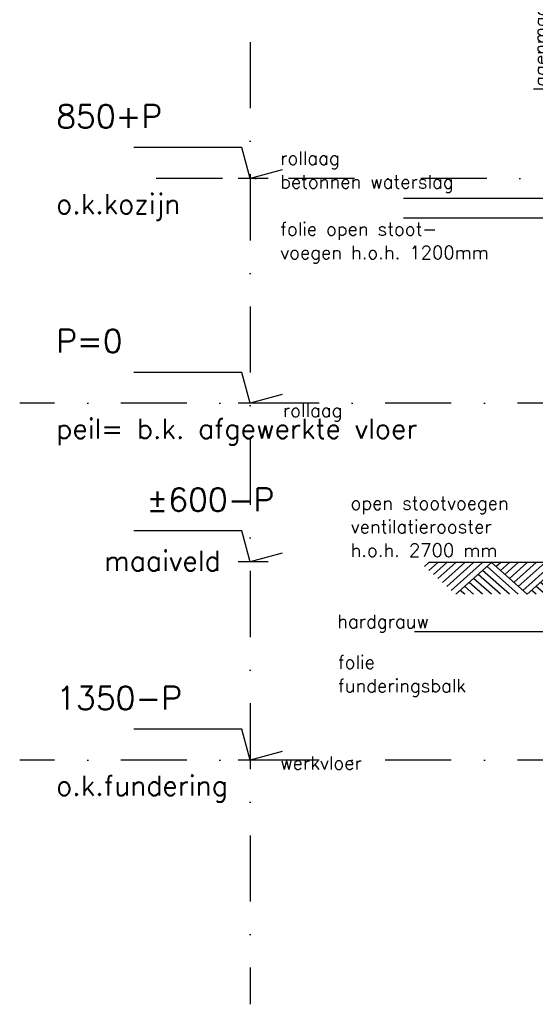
# Model space of a CAD drawing. Extents: x 0 to 297174, y -27731 to 163980.
# Tile 94 of 152: x 174347 to 176297, y 90172 to 93896. Entities that reach past the tile are written whole.
import ezdxf

# ---------------------------------------------------------------- set-up
doc = ezdxf.new("R2010")
doc.units = 0
doc.header["$LTSCALE"] = 5
doc.header["$MEASUREMENT"] = 0
doc.header["$PDMODE"] = 3
doc.header["$PDSIZE"] = 0.1
doc.linetypes.add('DASHDOT', pattern=[1, 0.5, -0.25, 0, -0.25])
doc.linetypes.add('DD1', pattern=[2.66667, 1.66667, -0.5, 0, -0.5])
doc.layers.get('0').update_dxf_attribs({"linetype": 'CONTINUOUS'})
doc.layers.get('DEFPOINTS').update_dxf_attribs({"linetype": 'CONTINUOUS'})
for name, color, linetype in [('A--L11D5_GRONDWERK', 5, 'CONTINUOUS'), ('A--L16--', 7, 'CONTINUOUS'), ('A--L16--_F123-', 7, 'CONTINUOUS'), ('A--M$1A-_F123-', 1, 'CONTINUOUS'), ('A--M01A1_MAATVOERING', 1, 'CONTINUOUS'), ('A--M01B1_HOOGTE_MAATV', 1, 'CONTINUOUS'), ('A--T01A-25_TEKST', 2, 'CONTINUOUS'), ('A--T01B2_HOOGTE_MAATV', 2, 'CONTINUOUS'), ('A--T01B3_HOOGTE_MAATV', 3, 'CONTINUOUS'), ('STRAMIEN', 8, 'DD1'), ('X--LR---_CP', 7, 'CONTINUOUS')]:
    doc.layers.add(name, color=color, linetype=linetype)
doc.styles.add('HIEMSTRA', font='romans.shx')
doc.styles.add('HOOGTEXT', font='ROMANS.shx', dxfattribs={"height": 2.5})
doc.dimstyles.get("Standard").update_dxf_attribs({"dimscale": 50, "dimtxt": 2.5, "dimasz": 2, "dimexe": 0.3, "dimexo": 0.3, "dimgap": 2, "dimtad": 1, "dimdec": 0, "dimzin": 0, "dimdsep": 46, "dimtxsty": 'HIEMSTRA', "dimblk1": 'OBLIQUE', "dimblk2": 'OBLIQUE', "dimsah": 1, "dimcen": 0.09, "dimdle": 0.3, "dimclrd": 1, "dimclre": 1, "dimclrt": 2, "dimadec": 0, "dimazin": 0, "dimtfac": 1, "dimtdec": 4, "dimtix": 1, "dimtmove": 2, "dimatfit": 3, "dimldrblk": 'OBLIQUE', "dimfxl": 0, "dimtvp": 625, "dimtolj": 1, "dimtzin": 0, "dimarcsym": 0})

# ---------------------------------------------------------------- blocks, each defined once
blk = doc.blocks.new('HOOGTEP')
at = {"layer": 'A--M01A1_MAATVOERING'}
for p, q in [((0, 0), (0.624, 2.33)), ((0.624, 2.33), (8.794, 2.33)), ((-2.415, 0.647), (0, 0))]:
    blk.add_line(p, q, dxfattribs=at)
at = {"layer": 'A--M01B1_HOOGTE_MAATV'}
blk.add_line((-1.379, 0), (0.911, 0), dxfattribs=at)
at = {"layer": 'A--T01B2_HOOGTE_MAATV', "style": 'HOOGTEXT', "flags": 4}
blk.add_attdef('TEKST', (1.84, -0.671), '', height=1.5, dxfattribs=at)
at = {"layer": 'A--T01B3_HOOGTE_MAATV', "style": 'HOOGTEXT', "flags": 4}
blk.add_attdef('HOOGTE', (1.673, 3.819), '', height=1.75, dxfattribs=at)
blk = doc.blocks.new('_OBLIQUE')
at = {"color": 0, "linetype": 'ByBlock'}
blk.add_line((-0.5, -0.5), (0.5, 0.5), dxfattribs=at)
blk = doc.blocks.new('*D575')
at = {"layer": 'A--M$1A-_F123-', "color": 1, "linetype": 'Continuous', "lineweight": -2}
for p, q in [((176397.7, 95801.9), (176397.7, 92211.5)), ((176391.7, 92217.5), (176391.7, 92217.5))]:
    blk.add_line(p, q, dxfattribs=at)
at = {"layer": 'DEFPOINTS', "color": 0, "linetype": 'Continuous'}
for p in [(176397.7, 95795.9, 0), (176397.7, 92217.5), (176397.7, 92217.5)]:
    blk.add_point(p, dxfattribs=at)
at = {"layer": 'A--M$1A-_F123-', "color": 1, "linetype": 'Continuous', "lineweight": -2, "xscale": 40, "yscale": 40, "zscale": 40}
for p, rotation in [((176397.7, 95795.9), 90), ((176397.7, 92217.5), 270)]:
    blk.add_blockref('_OBLIQUE', p, dxfattribs=dict(at, rotation=rotation))
at = {"layer": 'A--M$1A-_F123-', "color": 3, "linetype": 'Continuous', "insert": (176324.3, 94006.7), "char_height": 50, "attachment_point": 5, "rotation": 90, "style": 'HIEMSTRA'}
blk.add_mtext('\\A1;\\fRomanS|b0|i0|c0|p0;lagenmaat=76.13 mm', dxfattribs=at)
blk = doc.blocks.new('Q010064-')
at = {"layer": 'A--L16--_F123-', "color": 1, "linetype": 'Continuous'}
for points in [[(37.5, -37.5), (75, 0)], [(75, -75), (150, 0)], [(112.5, -112.5), (225, 0)], [(150, -150), (300, 0)], [(187.5, -187.5), (375, 0)], [(225, -225), (450, 0)], [(262.5, -262.5), (525, 0)], [(300, -300), (600, 0)], [(900, -300), (600, 0)], [(750, -300), (525, -75)], [(825, -300), (562.5, -37.5)], [(600, -300), (450, -150)], [(675, -300), (487.5, -112.5)], [(450, -300), (375, -225)], [(525, -300), (412.5, -187.5)], [(375, -300), (337.5, -262.5)]]:
    blk.add_lwpolyline(points, dxfattribs=at)
at = {"layer": 'X--LR---_CP'}
blk.add_point((600, 0), dxfattribs=at)
blk.add_point((600, 0), dxfattribs=at)

msp = doc.modelspace()

# ---------------------------------------------------------------- linework, layer by layer
at = {"layer": 'A--L11D5_GRONDWERK'}
msp.add_line((176797.4, 91842.9), (175895.3, 91842.9), dxfattribs=at)
at = {"layer": 'A--T01A-25_TEKST'}
for p, q in [((175799.2, 93220.9), (176776.8, 93220.9)), ((175799.2, 93146.8), (176812.6, 93146.8)), ((175841, 91581.7), (176842.9, 91581.7))]:
    msp.add_line(p, q, dxfattribs=at)
at = {"layer": 'STRAMIEN', "linetype": 'DASHDOT', "ltscale": 100}
for p, q in [((175218.7, 110315), (175218.7, 90172.2)), ((180615, 93295.9), (174847.6, 93295.9)), ((185481.6, 92445.9), (174347.3, 92445.9)), ((185481.6, 91095.9), (174347.3, 91095.9))]:
    msp.add_line(p, q, dxfattribs=at)

# ---------------------------------------------------------------- block references
ref = msp.add_blockref('HOOGTEP', (175218.7, 93295.9), dxfattribs=dict(xscale=-50, yscale=50, zscale=50))
ref.add_attrib('TEKST', 'o.k.kozijn ', (174485.3, 93161.9), dxfattribs={"layer": 'A--T01B2_HOOGTE_MAATV', "height": 75, "style": 'HOOGTEXT', "flags": 4})
ref.add_attrib('HOOGTE', '850+P', (174485.3, 93486.9), dxfattribs={"layer": 'A--T01B3_HOOGTE_MAATV', "height": 87.5, "style": 'HOOGTEXT', "flags": 4})
ref = msp.add_blockref('HOOGTEP', (175218.7, 92445.9), dxfattribs=dict(xscale=-50, yscale=50, zscale=50))
ref.add_attrib('TEKST', 'peil= b.k. afgewerkte vloer', (174485.3, 92311.9), dxfattribs={"layer": 'A--T01B2_HOOGTE_MAATV', "height": 75, "style": 'HOOGTEXT', "flags": 4})
ref.add_attrib('HOOGTE', 'P=0', (174485.3, 92636.9), dxfattribs={"layer": 'A--T01B3_HOOGTE_MAATV', "height": 87.5, "style": 'HOOGTEXT', "flags": 4})
ref = msp.add_blockref('HOOGTEP', (175218.7, 91845.9), dxfattribs=dict(xscale=-50, yscale=50, zscale=50))
ref.add_attrib('TEKST', 'maaiveld', (174666.9, 91812.3), dxfattribs={"layer": 'A--T01B2_HOOGTE_MAATV', "height": 75, "style": 'HOOGTEXT', "flags": 4})
ref.add_attrib('HOOGTE', '±600-P', (174826.7, 92036.9), dxfattribs={"layer": 'A--T01B3_HOOGTE_MAATV', "height": 87.5, "style": 'HOOGTEXT', "flags": 4})
ref = msp.add_blockref('HOOGTEP', (175218.7, 91095.9), dxfattribs=dict(xscale=-50, yscale=50, zscale=50))
ref.add_attrib('TEKST', 'o.k.fundering', (174485.3, 90961.9), dxfattribs={"layer": 'A--T01B2_HOOGTE_MAATV', "height": 75, "style": 'HOOGTEXT', "flags": 4})
ref.add_attrib('HOOGTE', '1350-P', (174485.3, 91286.9), dxfattribs={"layer": 'A--T01B3_HOOGTE_MAATV', "height": 87.5, "style": 'HOOGTEXT', "flags": 4})
at = {"layer": 'A--L16--', "xscale": 0.4504033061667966, "yscale": 0.4}
for p in [(175861.5, 91842.9), (176131.8, 91842.9)]:
    msp.add_blockref('Q010064-', p, dxfattribs=at)

# ---------------------------------------------------------------- texts
at = {"layer": 'A--T01A-25_TEKST', "style": 'HIEMSTRA'}
for s, p in [('rollaag', (175332.5, 93347.4)), ('betonnen waterslag', (175332.5, 93258.2)), ('folie open stoot-', (175332.5, 93079.7)), ('voegen h.o.h. 1200mm', (175332.5, 92990.5)), ('rollaag', (175342.5, 92393.5)), ('open stootvoegen', (175598.8, 92042.9)), ('ventilatierooster', (175598.8, 91953.7)), ('h.o.h. 2700 mm', (175598.8, 91864.5)), ('hardgrauw', (175547.9, 91595.1)), ('folie', (175550.9, 91441.5)), ('funderingsbalk', (175550.9, 91352.3)), ('werkvloer', (175332.5, 91060))]:
    msp.add_text(s, height=50, dxfattribs=at).set_placement(p)

# ---------------------------------------------------------------- dimensions: what is measured, and where the dimension line sits
at = {"layer": 'A--M$1A-_F123-', "linetype": 'Continuous'}
dim = msp.add_linear_dim(base=(176397.7, 92217.5), p1=(176397.7, 95795.9, 0), p2=(176397.7, 92217.5), angle=90, text='\\fRomanS|b0|i0|c0|p0;lagenmaat=76.13 mm', dimstyle='Standard', override={"dimscale": 20, "dimclrt": 3}, dxfattribs=at)
dim.commit()
dim.dimension.update_dxf_attribs({"geometry": '*D575', "text_midpoint": (176324.3, 94006.7)})

doc.saveas('drawing.dxf')
